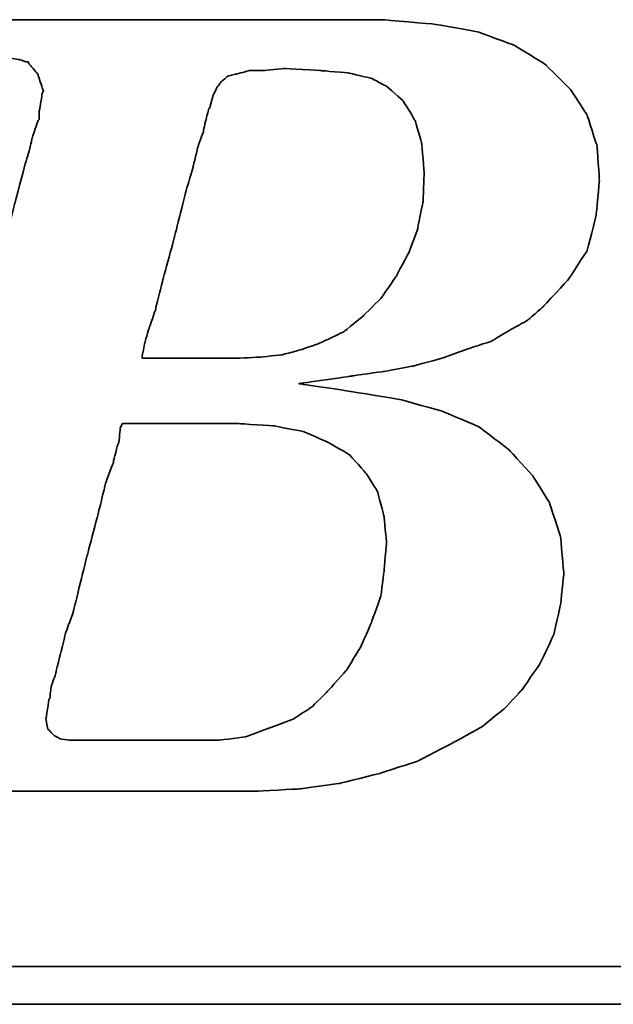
# Model space of a CAD drawing. Extents: x 21 to 250, y 56 to 189.
# Tile 31 of 49: x 199.53 to 201.19, y 118.06 to 120.82. Entities that reach past the tile are written whole.
import ezdxf

# ---------------------------------------------------------------- set-up
doc = ezdxf.new("R2010")
doc.units = 0
doc.header["$LTSCALE"] = 3
doc.header["$MEASUREMENT"] = 0
doc.layers.add('DIM', color=4, linetype='CONTINUOUS')
doc.layers.add('layer 1', color=7, linetype='CONTINUOUS')

# ---------------------------------------------------------------- blocks, each defined once
blk = doc.blocks.new('TBI MOTION logo(完整正式版)')
at = {"layer": 'layer 1', "color": 22, "lineweight": 35}
for points, knots in [([(-64.65375, -6.86375), (-64.65375, -6.86375), (-64.84375, -7.29625), (-64.84375, -7.29625), (-64.84375, -7.29625), (-64.84375, -7.29625), (-64.86875, -7.34375), (-64.86875, -7.34375), (-64.86875, -7.34375), (-64.86875, -7.34375), (-64.86875, -7.36875), (-64.86875, -7.36875), (-64.86875, -7.36875), (-64.86875, -7.36875), (-65.15375, -7.65375), (-65.15375, -7.65375), (-65.15375, -7.65375), (-65.15375, -7.65375), (-65.17875, -7.65375), (-65.17875, -7.65375), (-65.17875, -7.65375), (-65.17875, -7.65375), (-65.20375, -7.67875), (-65.20375, -7.67875), (-65.20375, -7.67875), (-65.20375, -7.67875), (-65.58875, -7.87125), (-65.58875, -7.87125), (-65.58875, -7.87125), (-65.58875, -7.87125), (-65.63375, -7.87125), (-65.63375, -7.87125), (-65.63375, -7.87125), (-65.63375, -7.87125), (-65.65875, -7.89375), (-65.65875, -7.89375), (-65.65875, -7.89375), (-65.65875, -7.89375), (-66.09375, -7.94375), (-66.09375, -7.94375), (-66.09375, -7.94375), (-66.09375, -7.94375), (-66.11375, -7.94375), (-66.11375, -7.94375), (-66.11375, -7.94375), (-66.11375, -7.94375), (-66.16375, -7.94375), (-66.16375, -7.94375), (-66.16375, -7.94375), (-66.16375, -7.94375), (-66.30875, -7.94375), (-66.30875, -7.94375), (-66.30875, -7.94375), (-66.30875, -7.94375), (-66.69375, -7.94375), (-66.69375, -7.94375), (-66.69375, -7.94375), (-66.69375, -7.94375), (-67.07375, -7.94375), (-67.07375, -7.94375), (-67.07375, -7.94375), (-67.07375, -7.94375), (-67.12375, -7.94375), (-67.12375, -7.94375), (-67.12375, -7.94375), (-67.12375, -7.94375), (-67.12375, -7.96625), (-67.12375, -7.96625), (-67.12375, -7.96625), (-67.12375, -7.96625), (-67.14875, -7.99125), (-67.14875, -7.99125), (-67.14875, -7.99125), (-67.14875, -7.99125), (-67.24375, -8.34875), (-67.24375, -8.34875), (-67.24375, -8.34875), (-67.24375, -8.34875), (-67.31375, -8.68625), (-67.31375, -8.68625), (-67.31375, -8.68625), (-67.31375, -8.68625), (-67.26875, -8.68625), (-67.26875, -8.68625), (-67.26875, -8.68625), (-67.26875, -8.68625), (-67.07375, -8.68625), (-67.07375, -8.68625), (-67.07375, -8.68625), (-67.07375, -8.68625), (-66.54875, -8.68625), (-66.54875, -8.68625), (-66.54875, -8.68625), (-66.54875, -8.68625), (-65.82625, -8.68625), (-65.82625, -8.68625), (-65.82625, -8.68625), (-65.82625, -8.68625), (-65.01375, -8.68625), (-65.01375, -8.68625), (-65.01375, -8.68625), (-65.01375, -8.68625), (-64.05375, -8.68625), (-64.05375, -8.68625), (-64.05375, -8.68625), (-64.05375, -8.68625), (-62.08375, -8.68625), (-62.08375, -8.68625), (-62.08375, -8.68625), (-62.08375, -8.68625), (-60.06875, -8.68625), (-60.06875, -8.68625), (-60.06875, -8.68625), (-60.06875, -8.68625), (-59.10875, -8.68625), (-59.10875, -8.68625), (-59.10875, -8.68625), (-59.10875, -8.68625), (-58.29375, -8.68625), (-58.29375, -8.68625), (-58.29375, -8.68625), (-58.29375, -8.68625), (-57.57375, -8.68625), (-57.57375, -8.68625), (-57.57375, -8.68625), (-57.57375, -8.68625), (-57.04875, -8.68625), (-57.04875, -8.68625), (-57.04875, -8.68625), (-57.04875, -8.68625), (-56.85375, -8.68625), (-56.85375, -8.68625), (-56.85375, -8.68625), (-56.85375, -8.68625), (-56.70875, -8.68625), (-56.70875, -8.68625), (-56.70875, -8.68625), (-56.70875, -8.68625), (-56.61375, -8.68625), (-56.61375, -8.68625), (-56.61375, -8.68625), (-56.61375, -8.68625), (-56.56875, -8.68625), (-56.56875, -8.68625), (-56.56875, -8.68625), (-56.56875, -8.68625), (-55.65375, -8.63875), (-55.65375, -8.63875), (-55.65375, -8.63875), (-55.65375, -8.63875), (-54.76875, -8.51875), (-54.76875, -8.51875), (-54.76875, -8.51875), (-54.76875, -8.51875), (-53.90375, -8.30375), (-53.90375, -8.30375), (-53.90375, -8.30375), (-53.90375, -8.30375), (-53.08875, -8.03875), (-53.08875, -8.03875), (-53.08875, -8.03875), (-53.08875, -8.03875), (-52.34375, -7.65375), (-52.34375, -7.65375), (-52.34375, -7.65375), (-52.34375, -7.65375), (-51.69875, -7.29625), (-51.69875, -7.29625), (-51.69875, -7.29625), (-51.69875, -7.29625), (-51.21875, -6.91125), (-51.21875, -6.91125), (-51.21875, -6.91125), (-51.21875, -6.91125), (-50.83375, -6.50375), (-50.83375, -6.50375), (-50.83375, -6.50375), (-50.83375, -6.50375), (-50.44875, -5.94875), (-50.44875, -5.94875), (-50.44875, -5.94875), (-50.44875, -5.94875), (-50.13875, -5.30375), (-50.13875, -5.30375), (-50.13875, -5.30375), (-50.13875, -5.30375), (-49.99375, -4.65375), (-49.99375, -4.65375), (-49.99375, -4.65375), (-49.99375, -4.65375), (-49.92375, -3.98375), (-49.92375, -3.98375), (-49.92375, -3.98375), (-49.92375, -3.98375), (-49.99375, -3.19374), (-49.99375, -3.19374), (-49.99375, -3.19374), (-49.99375, -3.19374), (-50.23374, -2.44874), (-50.23374, -2.44874), (-50.23374, -2.44874), (-50.23374, -2.44874), (-50.59375, -1.87374), (-50.59375, -1.87374), (-50.59375, -1.87374), (-50.59375, -1.87374), (-51.09875, -1.31874), (-51.09875, -1.31874), (-51.09875, -1.31874), (-51.09875, -1.31874), (-51.74375, -0.81875), (-51.74375, -0.81875), (-51.74375, -0.81875), (-51.74375, -0.81875), (-52.53875, -0.48125), (-52.53875, -0.48125), (-52.53875, -0.48125), (-52.53875, -0.48125), (-53.47375, -0.21875), (-53.47375, -0.21875), (-53.47375, -0.21875), (-53.47375, -0.21875), (-54.52875, -0.04874), (-54.52875, -0.04874), (-54.52875, -0.04874), (-54.52875, -0.04874), (-55.65375, 0.12125), (-55.65375, 0.12125), (-55.65375, 0.12125), (-55.65375, 0.12125), (-54.50375, 0.28624), (-54.50375, 0.28624), (-54.50375, 0.28624), (-54.50375, 0.28624), (-53.83375, 0.38124), (-53.83375, 0.38124), (-53.83375, 0.38124), (-53.83375, 0.38124), (-53.18375, 0.50125), (-53.18375, 0.50125), (-53.18375, 0.50125), (-53.18375, 0.50125), (-52.55875, 0.66874), (-52.55875, 0.66874), (-52.55875, 0.66874), (-52.55875, 0.66874), (-52.03375, 0.86124), (-52.03375, 0.86124), (-52.03375, 0.86124), (-52.03375, 0.86124), (-51.50374, 1.03124), (-51.50374, 1.03124), (-51.50374, 1.03124), (-51.50374, 1.03124), (-51.09875, 1.27125), (-51.09875, 1.27125), (-51.09875, 1.27125), (-51.09875, 1.27125), (-50.71375, 1.48624), (-50.71375, 1.48624), (-50.71375, 1.48624), (-50.71375, 1.48624), (-50.37625, 1.77625), (-50.37625, 1.77625), (-50.37625, 1.77625), (-50.37625, 1.77625), (-49.82375, 2.37625), (-49.82375, 2.37625), (-49.82375, 2.37625), (-49.82375, 2.37625), (-49.41875, 2.99625), (-49.41875, 2.99625), (-49.41875, 2.99625), (-49.41875, 2.99625), (-49.22375, 3.76625), (-49.22375, 3.76625), (-49.22375, 3.76625), (-49.22375, 3.76625), (-49.15375, 4.50874), (-49.15375, 4.50874), (-49.15375, 4.50874), (-49.15375, 4.50874), (-49.20375, 5.25125), (-49.20375, 5.25125), (-49.20375, 5.25125), (-49.20375, 5.25125), (-49.41875, 5.92625), (-49.41875, 5.92625), (-49.41875, 5.92625), (-49.41875, 5.92625), (-49.77875, 6.47625), (-49.77875, 6.47625), (-49.77875, 6.47625), (-49.77875, 6.47625), (-50.33125, 7.02624), (-50.33125, 7.02624), (-50.33125, 7.02624), (-50.33125, 7.02624), (-51.00125, 7.43625), (-51.00125, 7.43625), (-51.00125, 7.43625), (-51.00125, 7.43625), (-51.79375, 7.72625), (-51.79375, 7.72625), (-51.79375, 7.72625), (-51.79375, 7.72625), (-52.72875, 7.89124), (-52.72875, 7.89124), (-52.72875, 7.89124), (-52.72875, 7.89124), (-53.83375, 7.98625), (-53.83375, 7.98625), (-53.83375, 7.98625), (-53.83375, 7.98625), (-53.92875, 7.98625), (-53.92875, 7.98625), (-53.92875, 7.98625), (-53.92875, 7.98625), (-54.26375, 7.98625), (-54.26375, 7.98625), (-54.26375, 7.98625), (-54.26375, 7.98625), (-54.74375, 7.98625), (-54.74375, 7.98625), (-54.74375, 7.98625), (-54.74375, 7.98625), (-55.36875, 7.98625), (-55.36875, 7.98625), (-55.36875, 7.98625), (-55.36875, 7.98625), (-56.13375, 7.98625), (-56.13375, 7.98625), (-56.13375, 7.98625), (-56.13375, 7.98625), (-56.94875, 7.98625), (-56.94875, 7.98625), (-56.94875, 7.98625), (-56.94875, 7.98625), (-58.77625, 7.98625), (-58.77625, 7.98625), (-58.77625, 7.98625), (-58.77625, 7.98625), (-60.59875, 7.98625), (-60.59875, 7.98625), (-60.59875, 7.98625), (-60.59875, 7.98625), (-61.41375, 7.98625), (-61.41375, 7.98625), (-61.41375, 7.98625), (-61.41375, 7.98625), (-62.17875, 7.98625), (-62.17875, 7.98625), (-62.17875, 7.98625), (-62.17875, 7.98625), (-62.80375, 7.98625), (-62.80375, 7.98625), (-62.80375, 7.98625), (-62.80375, 7.98625), (-63.30625, 7.98625), (-63.30625, 7.98625), (-63.30625, 7.98625), (-63.30625, 7.98625), (-63.57375, 7.98625), (-63.57375, 7.98625), (-63.57375, 7.98625), (-63.57375, 7.98625), (-63.57375, 7.96375), (-63.57375, 7.96375), (-63.57375, 7.96375), (-63.57375, 7.96375), (-63.59875, 7.94125), (-63.59875, 7.94125), (-63.59875, 7.94125), (-63.59875, 7.94125), (-63.69375, 7.55625), (-63.69375, 7.55625), (-63.69375, 7.55625), (-63.69375, 7.55625), (-63.76375, 7.24624), (-63.76375, 7.24624), (-63.76375, 7.24624), (-63.76375, 7.24624), (-63.23875, 7.24624), (-63.23875, 7.24624), (-63.23875, 7.24624), (-63.23875, 7.24624), (-62.75875, 7.24624), (-62.75875, 7.24624), (-62.75875, 7.24624), (-62.75875, 7.24624), (-62.61125, 7.24624), (-62.61125, 7.24624), (-62.61125, 7.24624), (-62.61125, 7.24624), (-62.56625, 7.24624), (-62.56625, 7.24624), (-62.56625, 7.24624), (-62.56625, 7.24624), (-62.22875, 7.24624), (-62.22875, 7.24624), (-62.22875, 7.24624), (-62.22875, 7.24624), (-62.20375, 7.24624), (-62.20375, 7.24624), (-62.20375, 7.24624), (-62.20375, 7.24624), (-62.17875, 7.21875), (-62.17875, 7.21875), (-62.17875, 7.21875), (-62.17875, 7.21875), (-61.96375, 7.17125), (-61.96375, 7.17125), (-61.96375, 7.17125), (-61.96375, 7.17125), (-61.72375, 7.12624), (-61.72375, 7.12624), (-61.72375, 7.12624), (-61.72375, 7.12624), (-61.70375, 7.12624), (-61.70375, 7.12624), (-61.70375, 7.12624), (-61.70375, 7.12624), (-61.55875, 7.07624), (-61.55875, 7.07624), (-61.55875, 7.07624), (-61.55875, 7.07624), (-61.50875, 7.07624), (-61.50875, 7.07624), (-61.50875, 7.07624), (-61.50875, 7.07624), (-61.48375, 7.02624), (-61.48375, 7.02624), (-61.48375, 7.02624), (-61.48375, 7.02624), (-61.31875, 6.83375), (-61.31875, 6.83375), (-61.31875, 6.83375), (-61.31875, 6.83375), (-61.29375, 6.81125), (-61.29375, 6.81125), (-61.29375, 6.81125), (-61.29375, 6.81125), (-61.29375, 6.78625), (-61.29375, 6.78625), (-61.29375, 6.78625), (-61.29375, 6.78625), (-61.19875, 6.50124), (-61.19875, 6.50124), (-61.19875, 6.50124), (-61.19875, 6.50124), (-61.17375, 6.45124), (-61.17375, 6.45124), (-61.17375, 6.45124), (-61.17375, 6.45124), (-61.19875, 6.40625), (-61.19875, 6.40625), (-61.19875, 6.40625), (-61.19875, 6.40625), (-61.26875, 5.99624), (-61.26875, 5.99624), (-61.26875, 5.99624), (-61.26875, 5.99624), (-61.26875, 5.85125), (-61.26875, 5.85125), (-61.26875, 5.85125), (-61.26875, 5.85125), (-61.26875, 5.82625), (-61.26875, 5.82625), (-61.26875, 5.82625), (-61.26875, 5.82625), (-61.29375, 5.80625), (-61.29375, 5.80625), (-61.29375, 5.80625), (-61.29375, 5.80625), (-61.34125, 5.66125), (-61.34125, 5.66125), (-61.34125, 5.66125), (-61.34125, 5.66125), (-61.41375, 5.44625), (-61.41375, 5.44625), (-61.41375, 5.44625), (-61.41375, 5.44625), (-61.48375, 5.15625), (-61.48375, 5.15625), (-61.48375, 5.15625), (-61.48375, 5.15625), (-61.58375, 4.82124), (-61.58375, 4.82124), (-61.58375, 4.82124), (-61.58375, 4.82124), (-61.79875, 4.00375), (-61.79875, 4.00375), (-61.79875, 4.00375), (-61.79875, 4.00375), (-62.05875, 2.99625), (-62.05875, 2.99625), (-62.05875, 2.99625), (-62.05875, 2.99625), (-62.34875, 1.91625), (-62.34875, 1.91625), (-62.34875, 1.91625), (-62.34875, 1.91625), (-62.97375, -0.41124), (-62.97375, -0.41124), (-62.97375, -0.41124), (-62.97375, -0.41124), (-63.59875, -2.75875), (-63.59875, -2.75875), (-63.59875, -2.75875), (-63.59875, -2.75875), (-63.88375, -3.86374), (-63.88375, -3.86374), (-63.88375, -3.86374), (-63.88375, -3.86374), (-64.14875, -4.82374), (-64.14875, -4.82374), (-64.14875, -4.82374), (-64.14875, -4.82374), (-64.36375, -5.64125), (-64.36375, -5.64125), (-64.36375, -5.64125), (-64.36375, -5.64125), (-64.43625, -5.97625), (-64.43625, -5.97625), (-64.43625, -5.97625), (-64.43625, -5.97625), (-64.50875, -6.28625), (-64.50875, -6.28625), (-64.50875, -6.28625), (-64.50875, -6.28625), (-64.50875, -6.30875), (-64.50875, -6.30875), (-64.50875, -6.30875), (-64.50875, -6.30875), (-64.57875, -6.50375), (-64.57875, -6.50375), (-64.57875, -6.50375), (-64.57875, -6.50375), (-64.62875, -6.69625), (-64.62875, -6.69625), (-64.62875, -6.69625), (-64.62875, -6.69625), (-64.62875, -6.76875), (-64.62875, -6.76875), (-64.62875, -6.76875), (-64.62875, -6.76875), (-64.62875, -6.81375), (-64.62875, -6.81375), (-64.62875, -6.81375), (-64.62875, -6.81375), (-64.62875, -6.83875), (-64.62875, -6.83875), (-64.62875, -6.83875), (-64.62875, -6.83875), (-64.65375, -6.86375), (-64.65375, -6.86375)], [0, 0, 0, 0, 0.00719424, 0.00719424, 0.00719424, 0.00719425, 0.01438849, 0.01438849, 0.01438849, 0.0143885, 0.02158273, 0.02158273, 0.02158273, 0.02158274, 0.02877698, 0.02877698, 0.02877698, 0.02877699, 0.03597122, 0.03597122, 0.03597122, 0.03597123, 0.04316547, 0.04316547, 0.04316547, 0.04316548, 0.05035971, 0.05035971, 0.05035971, 0.05035972, 0.05755396, 0.05755396, 0.05755396, 0.05755397, 0.0647482, 0.0647482, 0.0647482, 0.06474821, 0.07194245, 0.07194245, 0.07194245, 0.07194246, 0.07913669, 0.07913669, 0.07913669, 0.0791367, 0.08633094, 0.08633094, 0.08633094, 0.08633095, 0.09352518, 0.09352518, 0.09352518, 0.09352519, 0.10071942, 0.10071942, 0.10071942, 0.10071943, 0.10791367, 0.10791367, 0.10791367, 0.10791368, 0.11510791, 0.11510791, 0.11510791, 0.11510792, 0.12230216, 0.12230216, 0.12230216, 0.12230217, 0.1294964, 0.1294964, 0.1294964, 0.12949641, 0.13669065, 0.13669065, 0.13669065, 0.13669066, 0.14388489, 0.14388489, 0.14388489, 0.1438849, 0.15107914, 0.15107914, 0.15107914, 0.15107915, 0.15827338, 0.15827338, 0.15827338, 0.15827339, 0.16546763, 0.16546763, 0.16546763, 0.16546764, 0.17266187, 0.17266187, 0.17266187, 0.17266188, 0.17985612, 0.17985612, 0.17985612, 0.17985613, 0.18705036, 0.18705036, 0.18705036, 0.18705037, 0.1942446, 0.1942446, 0.1942446, 0.19424461, 0.20143885, 0.20143885, 0.20143885, 0.20143886, 0.20863309, 0.20863309, 0.20863309, 0.2086331, 0.21582734, 0.21582734, 0.21582734, 0.21582735, 0.22302158, 0.22302158, 0.22302158, 0.22302159, 0.23021583, 0.23021583, 0.23021583, 0.23021584, 0.23741007, 0.23741007, 0.23741007, 0.23741008, 0.24460432, 0.24460432, 0.24460432, 0.24460433, 0.25179856, 0.25179856, 0.25179856, 0.25179857, 0.25899281, 0.25899281, 0.25899281, 0.25899282, 0.26618705, 0.26618705, 0.26618705, 0.26618706, 0.27338129, 0.27338129, 0.27338129, 0.2733813, 0.28057554, 0.28057554, 0.28057554, 0.28057555, 0.28776978, 0.28776978, 0.28776978, 0.28776979, 0.29496403, 0.29496403, 0.29496403, 0.29496404, 0.30215827, 0.30215827, 0.30215827, 0.30215828, 0.30935252, 0.30935252, 0.30935252, 0.30935253, 0.31654676, 0.31654676, 0.31654676, 0.31654677, 0.32374101, 0.32374101, 0.32374101, 0.32374102, 0.33093525, 0.33093525, 0.33093525, 0.33093526, 0.3381295, 0.3381295, 0.3381295, 0.33812951, 0.34532374, 0.34532374, 0.34532374, 0.34532375, 0.35251799, 0.35251799, 0.35251799, 0.352518, 0.35971223, 0.35971223, 0.35971223, 0.35971224, 0.36690647, 0.36690647, 0.36690647, 0.36690648, 0.37410072, 0.37410072, 0.37410072, 0.37410073, 0.38129496, 0.38129496, 0.38129496, 0.38129497, 0.38848921, 0.38848921, 0.38848921, 0.38848922, 0.39568345, 0.39568345, 0.39568345, 0.39568346, 0.4028777, 0.4028777, 0.4028777, 0.40287771, 0.41007194, 0.41007194, 0.41007194, 0.41007195, 0.41726619, 0.41726619, 0.41726619, 0.4172662, 0.42446043, 0.42446043, 0.42446043, 0.42446044, 0.43165468, 0.43165468, 0.43165468, 0.43165469, 0.43884892, 0.43884892, 0.43884892, 0.43884893, 0.44604317, 0.44604317, 0.44604317, 0.44604318, 0.45323741, 0.45323741, 0.45323741, 0.45323742, 0.46043165, 0.46043165, 0.46043165, 0.46043166, 0.4676259, 0.4676259, 0.4676259, 0.46762591, 0.47482014, 0.47482014, 0.47482014, 0.47482015, 0.48201439, 0.48201439, 0.48201439, 0.4820144, 0.48920863, 0.48920863, 0.48920863, 0.48920864, 0.49640288, 0.49640288, 0.49640288, 0.49640289, 0.50359712, 0.50359712, 0.50359712, 0.50359713, 0.51079137, 0.51079137, 0.51079137, 0.51079138, 0.51798561, 0.51798561, 0.51798561, 0.51798562, 0.52517986, 0.52517986, 0.52517986, 0.52517987, 0.5323741, 0.5323741, 0.5323741, 0.53237411, 0.53956835, 0.53956835, 0.53956835, 0.53956836, 0.54676259, 0.54676259, 0.54676259, 0.5467626, 0.55395683, 0.55395683, 0.55395683, 0.55395684, 0.56115108, 0.56115108, 0.56115108, 0.56115109, 0.56834532, 0.56834532, 0.56834532, 0.56834533, 0.57553957, 0.57553957, 0.57553957, 0.57553958, 0.58273381, 0.58273381, 0.58273381, 0.58273382, 0.58992806, 0.58992806, 0.58992806, 0.58992807, 0.5971223, 0.5971223, 0.5971223, 0.59712231, 0.60431655, 0.60431655, 0.60431655, 0.60431656, 0.61151079, 0.61151079, 0.61151079, 0.6115108, 0.61870504, 0.61870504, 0.61870504, 0.61870505, 0.62589928, 0.62589928, 0.62589928, 0.62589929, 0.63309353, 0.63309353, 0.63309353, 0.63309354, 0.64028777, 0.64028777, 0.64028777, 0.64028778, 0.64748201, 0.64748201, 0.64748201, 0.64748202, 0.65467626, 0.65467626, 0.65467626, 0.65467627, 0.6618705, 0.6618705, 0.6618705, 0.66187051, 0.66906475, 0.66906475, 0.66906475, 0.66906476, 0.67625899, 0.67625899, 0.67625899, 0.676259, 0.68345324, 0.68345324, 0.68345324, 0.68345325, 0.69064748, 0.69064748, 0.69064748, 0.69064749, 0.69784173, 0.69784173, 0.69784173, 0.69784174, 0.70503597, 0.70503597, 0.70503597, 0.70503598, 0.71223022, 0.71223022, 0.71223022, 0.71223023, 0.71942446, 0.71942446, 0.71942446, 0.71942447, 0.72661871, 0.72661871, 0.72661871, 0.72661872, 0.73381295, 0.73381295, 0.73381295, 0.73381296, 0.74100719, 0.74100719, 0.74100719, 0.7410072, 0.74820144, 0.74820144, 0.74820144, 0.74820145, 0.75539568, 0.75539568, 0.75539568, 0.75539569, 0.76258993, 0.76258993, 0.76258993, 0.76258994, 0.76978417, 0.76978417, 0.76978417, 0.76978418, 0.77697842, 0.77697842, 0.77697842, 0.77697843, 0.78417266, 0.78417266, 0.78417266, 0.78417267, 0.79136691, 0.79136691, 0.79136691, 0.79136692, 0.79856115, 0.79856115, 0.79856115, 0.79856116, 0.8057554, 0.8057554, 0.8057554, 0.80575541, 0.81294964, 0.81294964, 0.81294964, 0.81294965, 0.82014388, 0.82014388, 0.82014388, 0.82014389, 0.82733813, 0.82733813, 0.82733813, 0.82733814, 0.83453237, 0.83453237, 0.83453237, 0.83453238, 0.84172662, 0.84172662, 0.84172662, 0.84172663, 0.84892086, 0.84892086, 0.84892086, 0.84892087, 0.85611511, 0.85611511, 0.85611511, 0.85611512, 0.86330935, 0.86330935, 0.86330935, 0.86330936, 0.8705036, 0.8705036, 0.8705036, 0.87050361, 0.87769784, 0.87769784, 0.87769784, 0.87769785, 0.88489209, 0.88489209, 0.88489209, 0.8848921, 0.89208633, 0.89208633, 0.89208633, 0.89208634, 0.89928058, 0.89928058, 0.89928058, 0.89928059, 0.90647482, 0.90647482, 0.90647482, 0.90647483, 0.91366906, 0.91366906, 0.91366906, 0.91366907, 0.92086331, 0.92086331, 0.92086331, 0.92086332, 0.92805755, 0.92805755, 0.92805755, 0.92805756, 0.9352518, 0.9352518, 0.9352518, 0.93525181, 0.94244604, 0.94244604, 0.94244604, 0.94244605, 0.94964029, 0.94964029, 0.94964029, 0.9496403, 0.95683453, 0.95683453, 0.95683453, 0.95683454, 0.96402878, 0.96402878, 0.96402878, 0.96402879, 0.97122302, 0.97122302, 0.97122302, 0.97122303, 0.97841727, 0.97841727, 0.97841727, 0.97841728, 0.98561151, 0.98561151, 0.98561151, 0.98561152, 0.99280576, 0.99280576, 0.99280576, 0.99280577, 1, 1, 1, 1]), ([(-57.50375, 6.35625), (-57.50375, 6.35625), (-57.57375, 6.11625), (-57.57375, 6.11625), (-57.57375, 6.11625), (-57.57375, 6.11625), (-57.57375, 6.09125), (-57.57375, 6.09125), (-57.57375, 6.09125), (-57.57375, 6.09125), (-57.59875, 6.06625), (-57.59875, 6.06625), (-57.59875, 6.06625), (-57.59875, 6.06625), (-57.64875, 5.87625), (-57.64875, 5.87625), (-57.64875, 5.87625), (-57.64875, 5.87625), (-57.71875, 5.58875), (-57.71875, 5.58875), (-57.71875, 5.58875), (-57.71875, 5.58875), (-57.71875, 5.56625), (-57.71875, 5.56625), (-57.71875, 5.56625), (-57.71875, 5.56625), (-57.83875, 5.23125), (-57.83875, 5.23125), (-57.83875, 5.23125), (-57.83875, 5.23125), (-57.93625, 4.82124), (-57.93625, 4.82124), (-57.93625, 4.82124), (-57.93625, 4.82124), (-57.93625, 4.79624), (-57.93625, 4.79624), (-57.93625, 4.79624), (-57.93625, 4.79624), (-58.07875, 4.34125), (-58.07875, 4.34125), (-58.07875, 4.34125), (-58.07875, 4.34125), (-58.34375, 3.28625), (-58.34375, 3.28625), (-58.34375, 3.28625), (-58.34375, 3.28625), (-58.62875, 2.23124), (-58.62875, 2.23124), (-58.62875, 2.23124), (-58.62875, 2.23124), (-58.74875, 1.75125), (-58.74875, 1.75125), (-58.74875, 1.75125), (-58.74875, 1.75125), (-58.74875, 1.72625), (-58.74875, 1.72625), (-58.74875, 1.72625), (-58.74875, 1.72625), (-58.89375, 1.31625), (-58.89375, 1.31625), (-58.89375, 1.31625), (-58.89375, 1.31625), (-58.98875, 0.98124), (-58.98875, 0.98124), (-58.98875, 0.98124), (-58.98875, 0.98124), (-59.03875, 0.71625), (-59.03875, 0.71625), (-59.03875, 0.71625), (-59.03875, 0.71625), (-59.03875, 0.66874), (-59.03875, 0.66874), (-59.03875, 0.66874), (-59.03875, 0.66874), (-58.91875, 0.66874), (-58.91875, 0.66874), (-58.91875, 0.66874), (-58.91875, 0.66874), (-58.53375, 0.66874), (-58.53375, 0.66874), (-58.53375, 0.66874), (-58.53375, 0.66874), (-58.10375, 0.66874), (-58.10375, 0.66874), (-58.10375, 0.66874), (-58.10375, 0.66874), (-57.66875, 0.66874), (-57.66875, 0.66874), (-57.66875, 0.66874), (-57.66875, 0.66874), (-57.33375, 0.66874), (-57.33375, 0.66874), (-57.33375, 0.66874), (-57.33375, 0.66874), (-57.09375, 0.66874), (-57.09375, 0.66874), (-57.09375, 0.66874), (-57.09375, 0.66874), (-56.99875, 0.66874), (-56.99875, 0.66874), (-56.99875, 0.66874), (-56.99875, 0.66874), (-56.49375, 0.69374), (-56.49375, 0.69374), (-56.49375, 0.69374), (-56.49375, 0.69374), (-56.01375, 0.74374), (-56.01375, 0.74374), (-56.01375, 0.74374), (-56.01375, 0.74374), (-55.58375, 0.86124), (-55.58375, 0.86124), (-55.58375, 0.86124), (-55.58375, 0.86124), (-55.17375, 1.00624), (-55.17375, 1.00624), (-55.17375, 1.00624), (-55.17375, 1.00624), (-54.67375, 1.24625), (-54.67375, 1.24625), (-54.67375, 1.24625), (-54.67375, 1.24625), (-54.26375, 1.58124), (-54.26375, 1.58124), (-54.26375, 1.58124), (-54.26375, 1.58124), (-53.87875, 1.96374), (-53.87875, 1.96374), (-53.87875, 1.96374), (-53.87875, 1.96374), (-53.54375, 2.44625), (-53.54375, 2.44625), (-53.54375, 2.44625), (-53.54375, 2.44625), (-53.27875, 2.95125), (-53.27875, 2.95125), (-53.27875, 2.95125), (-53.27875, 2.95125), (-53.08875, 3.45124), (-53.08875, 3.45124), (-53.08875, 3.45124), (-53.08875, 3.45124), (-52.96875, 4.05124), (-52.96875, 4.05124), (-52.96875, 4.05124), (-52.96875, 4.05124), (-52.94375, 4.65125), (-52.94375, 4.65125), (-52.94375, 4.65125), (-52.94375, 4.65125), (-52.99375, 5.30125), (-52.99375, 5.30125), (-52.99375, 5.30125), (-52.99375, 5.30125), (-53.13875, 5.80625), (-53.13875, 5.80625), (-53.13875, 5.80625), (-53.13875, 5.80625), (-53.39875, 6.23625), (-53.39875, 6.23625), (-53.39875, 6.23625), (-53.39875, 6.23625), (-53.75875, 6.54875), (-53.75875, 6.54875), (-53.75875, 6.54875), (-53.75875, 6.54875), (-54.07375, 6.71625), (-54.07375, 6.71625), (-54.07375, 6.71625), (-54.07375, 6.71625), (-54.57375, 6.83375), (-54.57375, 6.83375), (-54.57375, 6.83375), (-54.57375, 6.83375), (-55.17375, 6.88625), (-55.17375, 6.88625), (-55.17375, 6.88625), (-55.17375, 6.88625), (-55.96875, 6.93125), (-55.96875, 6.93125), (-55.96875, 6.93125), (-55.96875, 6.93125), (-56.39875, 6.88625), (-56.39875, 6.88625), (-56.39875, 6.88625), (-56.39875, 6.88625), (-56.42125, 6.88625), (-56.42125, 6.88625), (-56.42125, 6.88625), (-56.42125, 6.88625), (-56.73375, 6.88625), (-56.73375, 6.88625), (-56.73375, 6.88625), (-56.73375, 6.88625), (-56.99875, 6.81125), (-56.99875, 6.81125), (-56.99875, 6.81125), (-56.99875, 6.81125), (-57.02375, 6.81125), (-57.02375, 6.81125), (-57.02375, 6.81125), (-57.02375, 6.81125), (-57.18875, 6.76625), (-57.18875, 6.76625), (-57.18875, 6.76625), (-57.18875, 6.76625), (-57.30875, 6.66625), (-57.30875, 6.66625), (-57.30875, 6.66625), (-57.30875, 6.66625), (-57.40875, 6.54875), (-57.40875, 6.54875), (-57.40875, 6.54875), (-57.40875, 6.54875), (-57.50375, 6.35625), (-57.50375, 6.35625)], [0, 0, 0, 0, 0.01851852, 0.01851852, 0.01851852, 0.01851853, 0.03703704, 0.03703704, 0.03703704, 0.03703705, 0.05555556, 0.05555556, 0.05555556, 0.05555557, 0.07407407, 0.07407407, 0.07407407, 0.07407408, 0.09259259, 0.09259259, 0.09259259, 0.0925926, 0.11111111, 0.11111111, 0.11111111, 0.11111112, 0.12962963, 0.12962963, 0.12962963, 0.12962964, 0.14814815, 0.14814815, 0.14814815, 0.14814816, 0.16666667, 0.16666667, 0.16666667, 0.16666668, 0.18518519, 0.18518519, 0.18518519, 0.1851852, 0.2037037, 0.2037037, 0.2037037, 0.20370371, 0.22222222, 0.22222222, 0.22222222, 0.22222223, 0.24074074, 0.24074074, 0.24074074, 0.24074075, 0.25925926, 0.25925926, 0.25925926, 0.25925927, 0.27777778, 0.27777778, 0.27777778, 0.27777779, 0.2962963, 0.2962963, 0.2962963, 0.29629631, 0.31481481, 0.31481481, 0.31481481, 0.31481482, 0.33333333, 0.33333333, 0.33333333, 0.33333334, 0.35185185, 0.35185185, 0.35185185, 0.35185186, 0.37037037, 0.37037037, 0.37037037, 0.37037038, 0.38888889, 0.38888889, 0.38888889, 0.3888889, 0.40740741, 0.40740741, 0.40740741, 0.40740742, 0.42592593, 0.42592593, 0.42592593, 0.42592594, 0.44444444, 0.44444444, 0.44444444, 0.44444445, 0.46296296, 0.46296296, 0.46296296, 0.46296297, 0.48148148, 0.48148148, 0.48148148, 0.48148149, 0.5, 0.5, 0.5, 0.50000001, 0.51851852, 0.51851852, 0.51851852, 0.51851853, 0.53703704, 0.53703704, 0.53703704, 0.53703705, 0.55555556, 0.55555556, 0.55555556, 0.55555557, 0.57407407, 0.57407407, 0.57407407, 0.57407408, 0.59259259, 0.59259259, 0.59259259, 0.5925926, 0.61111111, 0.61111111, 0.61111111, 0.61111112, 0.62962963, 0.62962963, 0.62962963, 0.62962964, 0.64814815, 0.64814815, 0.64814815, 0.64814816, 0.66666667, 0.66666667, 0.66666667, 0.66666668, 0.68518519, 0.68518519, 0.68518519, 0.6851852, 0.7037037, 0.7037037, 0.7037037, 0.70370371, 0.72222222, 0.72222222, 0.72222222, 0.72222223, 0.74074074, 0.74074074, 0.74074074, 0.74074075, 0.75925926, 0.75925926, 0.75925926, 0.75925927, 0.77777778, 0.77777778, 0.77777778, 0.77777779, 0.7962963, 0.7962963, 0.7962963, 0.79629631, 0.81481481, 0.81481481, 0.81481481, 0.81481482, 0.83333333, 0.83333333, 0.83333333, 0.83333334, 0.85185185, 0.85185185, 0.85185185, 0.85185186, 0.87037037, 0.87037037, 0.87037037, 0.87037038, 0.88888889, 0.88888889, 0.88888889, 0.8888889, 0.90740741, 0.90740741, 0.90740741, 0.90740742, 0.92592593, 0.92592593, 0.92592593, 0.92592594, 0.94444444, 0.94444444, 0.94444444, 0.94444445, 0.96296296, 0.96296296, 0.96296296, 0.96296297, 0.98148148, 0.98148148, 0.98148148, 0.98148149, 1, 1, 1, 1]), ([(-61.03125, -6.57375), (-61.03125, -6.57375), (-61.03125, -6.67125), (-61.03125, -6.67125), (-61.03125, -6.67125), (-61.03125, -6.67125), (-61.05375, -6.69625), (-61.05375, -6.69625), (-61.05375, -6.69625), (-61.05375, -6.69625), (-61.12375, -7.12875), (-61.12375, -7.12875), (-61.12375, -7.12875), (-61.12375, -7.12875), (-61.07875, -7.34375), (-61.07875, -7.34375), (-61.07875, -7.34375), (-61.07875, -7.34375), (-60.93375, -7.48875), (-60.93375, -7.48875), (-60.93375, -7.48875), (-60.93375, -7.48875), (-60.81375, -7.55625), (-60.81375, -7.55625), (-60.81375, -7.55625), (-60.81375, -7.55625), (-60.62375, -7.58375), (-60.62375, -7.58375), (-60.62375, -7.58375), (-60.62375, -7.58375), (-60.30875, -7.58375), (-60.30875, -7.58375), (-60.30875, -7.58375), (-60.30875, -7.58375), (-59.97375, -7.58375), (-59.97375, -7.58375), (-59.97375, -7.58375), (-59.97375, -7.58375), (-59.87875, -7.58375), (-59.87875, -7.58375), (-59.87875, -7.58375), (-59.87875, -7.58375), (-59.63625, -7.58375), (-59.63625, -7.58375), (-59.63625, -7.58375), (-59.63625, -7.58375), (-58.96875, -7.58375), (-58.96875, -7.58375), (-58.96875, -7.58375), (-58.96875, -7.58375), (-58.29375, -7.58375), (-58.29375, -7.58375), (-58.29375, -7.58375), (-58.29375, -7.58375), (-58.05375, -7.58375), (-58.05375, -7.58375), (-58.05375, -7.58375), (-58.05375, -7.58375), (-57.98375, -7.58375), (-57.98375, -7.58375), (-57.98375, -7.58375), (-57.98375, -7.58375), (-57.35875, -7.58375), (-57.35875, -7.58375), (-57.35875, -7.58375), (-57.35875, -7.58375), (-56.78375, -7.50875), (-56.78375, -7.50875), (-56.78375, -7.50875), (-56.78375, -7.50875), (-56.27875, -7.31875), (-56.27875, -7.31875), (-56.27875, -7.31875), (-56.27875, -7.31875), (-55.77375, -7.12875), (-55.77375, -7.12875), (-55.77375, -7.12875), (-55.77375, -7.12875), (-55.36875, -6.86375), (-55.36875, -6.86375), (-55.36875, -6.86375), (-55.36875, -6.86375), (-55.00875, -6.50375), (-55.00875, -6.50375), (-55.00875, -6.50375), (-55.00875, -6.50375), (-54.62375, -6.06875), (-54.62375, -6.06875), (-54.62375, -6.06875), (-54.62375, -6.06875), (-54.31375, -5.56875), (-54.31375, -5.56875), (-54.31375, -5.56875), (-54.31375, -5.56875), (-54.07375, -5.01625), (-54.07375, -5.01625), (-54.07375, -5.01625), (-54.07375, -5.01625), (-53.87875, -4.46374), (-53.87875, -4.46374), (-53.87875, -4.46374), (-53.87875, -4.46374), (-53.80875, -3.91375), (-53.80875, -3.91375), (-53.80875, -3.91375), (-53.80875, -3.91375), (-53.75875, -3.31375), (-53.75875, -3.31375), (-53.75875, -3.31375), (-53.75875, -3.31375), (-53.80875, -2.75875), (-53.80875, -2.75875), (-53.80875, -2.75875), (-53.80875, -2.75875), (-53.95375, -2.20875), (-53.95375, -2.20875), (-53.95375, -2.20875), (-53.95375, -2.20875), (-54.19375, -1.82625), (-54.19375, -1.82625), (-54.19375, -1.82625), (-54.19375, -1.82625), (-54.55375, -1.41875), (-54.55375, -1.41875), (-54.55375, -1.41875), (-54.55375, -1.41875), (-55.00875, -1.15125), (-55.00875, -1.15125), (-55.00875, -1.15125), (-55.00875, -1.15125), (-55.56125, -0.91375), (-55.56125, -0.91375), (-55.56125, -0.91375), (-55.56125, -0.91375), (-56.18125, -0.79375), (-56.18125, -0.79375), (-56.18125, -0.79375), (-56.18125, -0.79375), (-56.94875, -0.74374), (-56.94875, -0.74374), (-56.94875, -0.74374), (-56.94875, -0.74374), (-56.99875, -0.74374), (-56.99875, -0.74374), (-56.99875, -0.74374), (-56.99875, -0.74374), (-57.09375, -0.74374), (-57.09375, -0.74374), (-57.09375, -0.74374), (-57.09375, -0.74374), (-57.38375, -0.74374), (-57.38375, -0.74374), (-57.38375, -0.74374), (-57.38375, -0.74374), (-57.76875, -0.74374), (-57.76875, -0.74374), (-57.76875, -0.74374), (-57.76875, -0.74374), (-58.24625, -0.74374), (-58.24625, -0.74374), (-58.24625, -0.74374), (-58.24625, -0.74374), (-58.72875, -0.74374), (-58.72875, -0.74374), (-58.72875, -0.74374), (-58.72875, -0.74374), (-59.20875, -0.74374), (-59.20875, -0.74374), (-59.20875, -0.74374), (-59.20875, -0.74374), (-59.46875, -0.74374), (-59.46875, -0.74374), (-59.46875, -0.74374), (-59.46875, -0.74374), (-59.51625, -0.83875), (-59.51625, -0.83875), (-59.51625, -0.83875), (-59.51625, -0.83875), (-59.54375, -1.15125), (-59.54375, -1.15125), (-59.54375, -1.15125), (-59.54375, -1.15125), (-59.56375, -1.17874), (-59.56375, -1.17874), (-59.56375, -1.17874), (-59.56375, -1.17874), (-59.66375, -1.55875), (-59.66375, -1.55875), (-59.66375, -1.55875), (-59.66375, -1.55875), (-59.66375, -1.58375), (-59.66375, -1.58375), (-59.66375, -1.58375), (-59.66375, -1.58375), (-59.82875, -2.01874), (-59.82875, -2.01874), (-59.82875, -2.01874), (-59.82875, -2.01874), (-59.94875, -2.52125), (-59.94875, -2.52125), (-59.94875, -2.52125), (-59.94875, -2.52125), (-60.23875, -3.62375), (-60.23875, -3.62375), (-60.23875, -3.62375), (-60.23875, -3.62375), (-60.52375, -4.77624), (-60.52375, -4.77624), (-60.52375, -4.77624), (-60.52375, -4.77624), (-60.52375, -4.79874), (-60.52375, -4.79874), (-60.52375, -4.79874), (-60.52375, -4.79874), (-60.69125, -5.25375), (-60.69125, -5.25375), (-60.69125, -5.25375), (-60.69125, -5.25375), (-60.81375, -5.73625), (-60.81375, -5.73625), (-60.81375, -5.73625), (-60.81375, -5.73625), (-60.90875, -6.11875), (-60.90875, -6.11875), (-60.90875, -6.11875), (-60.90875, -6.11875), (-60.90875, -6.14375), (-60.90875, -6.14375), (-60.90875, -6.14375), (-60.90875, -6.14375), (-61.00375, -6.40875), (-61.00375, -6.40875), (-61.00375, -6.40875), (-61.00375, -6.40875), (-61.03125, -6.57375), (-61.03125, -6.57375)], [0, 0, 0, 0, 0.01694915, 0.01694915, 0.01694915, 0.01694916, 0.03389831, 0.03389831, 0.03389831, 0.03389832, 0.05084746, 0.05084746, 0.05084746, 0.05084747, 0.06779661, 0.06779661, 0.06779661, 0.06779662, 0.08474576, 0.08474576, 0.08474576, 0.08474577, 0.10169492, 0.10169492, 0.10169492, 0.10169493, 0.11864407, 0.11864407, 0.11864407, 0.11864408, 0.13559322, 0.13559322, 0.13559322, 0.13559323, 0.15254237, 0.15254237, 0.15254237, 0.15254238, 0.16949153, 0.16949153, 0.16949153, 0.16949154, 0.18644068, 0.18644068, 0.18644068, 0.18644069, 0.20338983, 0.20338983, 0.20338983, 0.20338984, 0.22033898, 0.22033898, 0.22033898, 0.22033899, 0.23728814, 0.23728814, 0.23728814, 0.23728815, 0.25423729, 0.25423729, 0.25423729, 0.2542373, 0.27118644, 0.27118644, 0.27118644, 0.27118645, 0.28813559, 0.28813559, 0.28813559, 0.2881356, 0.30508475, 0.30508475, 0.30508475, 0.30508476, 0.3220339, 0.3220339, 0.3220339, 0.32203391, 0.33898305, 0.33898305, 0.33898305, 0.33898306, 0.3559322, 0.3559322, 0.3559322, 0.35593221, 0.37288136, 0.37288136, 0.37288136, 0.37288137, 0.38983051, 0.38983051, 0.38983051, 0.38983052, 0.40677966, 0.40677966, 0.40677966, 0.40677967, 0.42372881, 0.42372881, 0.42372881, 0.42372882, 0.44067797, 0.44067797, 0.44067797, 0.44067798, 0.45762712, 0.45762712, 0.45762712, 0.45762713, 0.47457627, 0.47457627, 0.47457627, 0.47457628, 0.49152542, 0.49152542, 0.49152542, 0.49152543, 0.50847458, 0.50847458, 0.50847458, 0.50847459, 0.52542373, 0.52542373, 0.52542373, 0.52542374, 0.54237288, 0.54237288, 0.54237288, 0.54237289, 0.55932203, 0.55932203, 0.55932203, 0.55932204, 0.57627119, 0.57627119, 0.57627119, 0.5762712, 0.59322034, 0.59322034, 0.59322034, 0.59322035, 0.61016949, 0.61016949, 0.61016949, 0.6101695, 0.62711864, 0.62711864, 0.62711864, 0.62711865, 0.6440678, 0.6440678, 0.6440678, 0.64406781, 0.66101695, 0.66101695, 0.66101695, 0.66101696, 0.6779661, 0.6779661, 0.6779661, 0.67796611, 0.69491525, 0.69491525, 0.69491525, 0.69491526, 0.71186441, 0.71186441, 0.71186441, 0.71186442, 0.72881356, 0.72881356, 0.72881356, 0.72881357, 0.74576271, 0.74576271, 0.74576271, 0.74576272, 0.76271186, 0.76271186, 0.76271186, 0.76271187, 0.77966102, 0.77966102, 0.77966102, 0.77966103, 0.79661017, 0.79661017, 0.79661017, 0.79661018, 0.81355932, 0.81355932, 0.81355932, 0.81355933, 0.83050847, 0.83050847, 0.83050847, 0.83050848, 0.84745763, 0.84745763, 0.84745763, 0.84745764, 0.86440678, 0.86440678, 0.86440678, 0.86440679, 0.88135593, 0.88135593, 0.88135593, 0.88135594, 0.89830508, 0.89830508, 0.89830508, 0.89830509, 0.91525424, 0.91525424, 0.91525424, 0.91525425, 0.93220339, 0.93220339, 0.93220339, 0.9322034, 0.94915254, 0.94915254, 0.94915254, 0.94915255, 0.96610169, 0.96610169, 0.96610169, 0.9661017, 0.98305085, 0.98305085, 0.98305085, 0.98305086, 1, 1, 1, 1]), ([(75.90875, -9.47875), (75.90875, -9.47875), (75.90875, -12.28625), (75.90875, -12.28625), (75.90875, -12.28625), (75.90875, -12.28625), (75.90875, -12.47875), (75.90875, -12.47875), (75.90875, -12.47875), (75.90875, -12.47875), (75.71625, -12.47875), (75.71625, -12.47875), (75.71625, -12.47875), (75.71625, -12.47875), (-88.32875, -12.47875), (-88.32875, -12.47875), (-88.32875, -12.47875), (-88.32875, -12.47875), (-88.32875, -13.29375), (-88.32875, -13.29375), (-88.32875, -13.29375), (-88.32875, -13.29375), (82.89125, -13.29375), (82.89125, -13.29375), (82.89125, -13.29375), (82.89125, -13.29375), (75.90875, -9.47875), (75.90875, -9.47875)], [0, 0, 0, 0, 0.14285714, 0.14285714, 0.14285714, 0.14285715, 0.28571429, 0.28571429, 0.28571429, 0.2857143, 0.42857143, 0.42857143, 0.42857143, 0.42857144, 0.57142857, 0.57142857, 0.57142857, 0.57142858, 0.71428571, 0.71428571, 0.71428571, 0.71428572, 0.85714286, 0.85714286, 0.85714286, 0.85714287, 1, 1, 1, 1])]:
    blk.add_open_spline(points, degree=3, knots=knots, dxfattribs=at)

msp = doc.modelspace()

# ---------------------------------------------------------------- block references
at = {"layer": 'DIM', "xscale": 0.1296000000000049, "yscale": 0.1296000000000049, "zscale": 0.1296000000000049}
msp.add_blockref('TBI MOTION logo(完整正式版)', (207.5259, 119.7871), dxfattribs=at)

doc.saveas('drawing.dxf')
